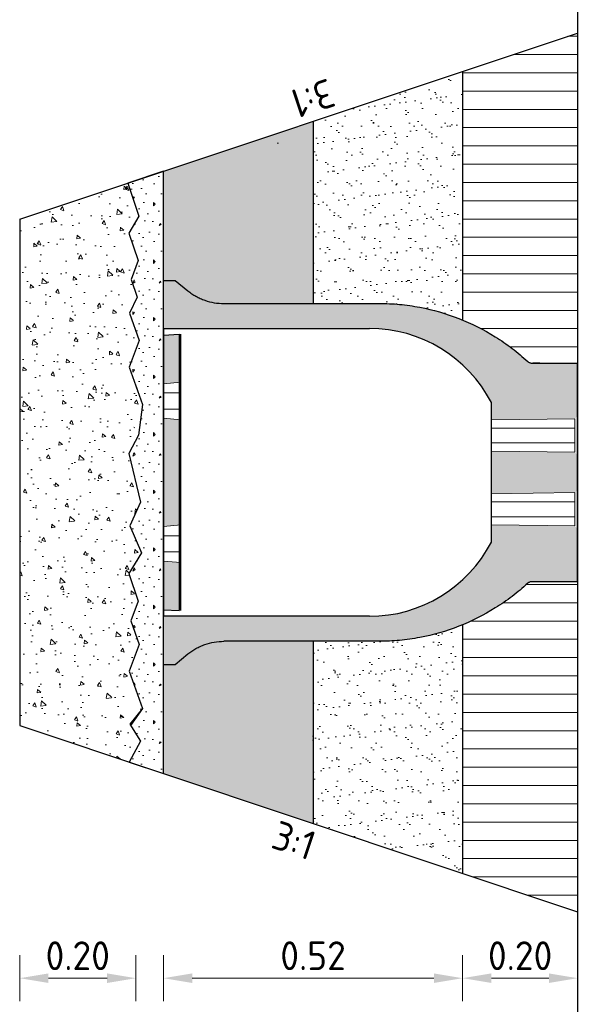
# Model space of a CAD drawing. Header units: metres. Extents: x 232680 to 233262, y 554200 to 554550.
# Tile 75 of 254: x 232753.937 to 232754.934, y 554424.073 to 554425.783. Entities that reach past the tile are written whole.
import ezdxf

# ---------------------------------------------------------------- set-up
doc = ezdxf.new("R2010")
doc.units = ezdxf.units.M
doc.linetypes.add('NLCS-HIDDEN', pattern=[4, 2, -2])
doc.layers.get('Defpoints').update_dxf_attribs({"color": 241})
for name, color, linetype, lineweight in [('ACO constructie 035', 7, 'Continuous', 35), ('ACO verborgen', 251, 'NLCS-HIDDEN', 13), ('N-WE-FC-KESP-A-250', 254, 'Continuous', 18), ('N-WE-GW-AANLEG_PROFIEL-G', 7, 'Continuous', 30), ('N-WE-VH-KANTOPSLUITING_BETONRUG-M', 7, 'Continuous', 18), ('N-WE-VH-VERHARDING_FUNDERING-A', 252, 'Continuous', 18), ('N-WE-VH-VERHARDING_FUNDERING_ZAND-AD', 252, 'Continuous', 18), ('N-XX-VH-VERHARDING_BETON-A-10', 252, 'Continuous', 18), ('X-XX-AL-T18-z', 7, 'Continuous', 18)]:
    doc.layers.add(name, color=color, linetype=linetype, lineweight=lineweight)
doc.styles.add('NLCS-ISO', font='NLCS-ISO.ttf')
doc.styles.add('NLCS-ISO-ANNOTATIEF-T25', font='NLCS-ISO.ttf', dxfattribs={"height": 2.5})
doc.dimstyles.new('NLCS-ANNOTATIEF-T25-PIJL-X_L2_H1', dxfattribs={"dimtxt": 2.5, "dimasz": 2.5, "dimexe": 2, "dimexo": 2, "dimgap": 0.7, "dimtad": 1, "dimzin": 0, "dimdsep": 46, "dimtxsty": 'NLCS-ISO-ANNOTATIEF-T25', "dimcen": 0, "dimdle": 2, "dimclrd": 256, "dimclre": 256, "dimclrt": 256, "dimadec": 1, "dimazin": 0, "dimtfac": 1, "dimtofl": 0, "dimtmove": 1, "dimatfit": 0, "dimfxl": 2, "dimfxlon": 1, "dimtfillclr": 254, "dimtolj": 1, "dimtzin": 0, "dimlwd": 13, "dimlwe": 18, "dimarcsym": 0})
pattern_1 = [(37.5, (1.970927, -4.310576), (-0.0012598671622, 0.0385364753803), [0, -0.0304, 0, -0.034, 0, -0.0325]), (7.5, (1.970927, -4.310576), (0.0353955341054, 0.0564429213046), [0, -0.0164, 0, -0.0274, 0, -0.0105]), (327.5, (1.946327, -4.310576), (0.062282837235, 0.0001131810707), [0, -0.01, 0, -0.036, 0, -0.047]), (317.5, (1.946327, -4.310576), (0.0601225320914, 0.0175535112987), [0, -0.005, 0, -0.0236, 0, -0.027])]
pattern_2 = [(0, (1.718983, -4.937516), (0, 0.03175), [])]

# ---------------------------------------------------------------- blocks, each defined once
blk = doc.blocks.new('*D131')
at = {"layer": 'Defpoints', "color": 0, "transparency": 16777216}
for p in [(232754.0617, 554425.4368), (232754.0617, 554424.5568), (232755.0073, 554424.5568)]:
    blk.add_point(p, dxfattribs=at)
at = {"layer": 'N-WE-VH-KANTOPSLUITING_BETONRUG-M', "linetype": 'Continuous', "lineweight": 18, "transparency": 16777216}
for p, q in [((232754.9673, 554425.4368), (232755.0473, 554425.4368)), ((232754.9673, 554424.5568), (232755.0473, 554424.5568))]:
    blk.add_line(p, q, dxfattribs=at)
at = {"layer": 'N-WE-VH-KANTOPSLUITING_BETONRUG-M', "linetype": 'Continuous', "lineweight": 13, "transparency": 16777216}
blk.add_line((232755.0073, 554425.3868), (232755.0073, 554424.6068), dxfattribs=at)
at = {"layer": 'N-WE-VH-KANTOPSLUITING_BETONRUG-M', "transparency": 16777216}
for points in [[(232754.999, 554425.3868), (232755.0156, 554425.3868), (232755.0073, 554425.4368)], [(232754.999, 554424.6068), (232755.0156, 554424.6068), (232755.0073, 554424.5568)]]:
    blk.add_solid(points, dxfattribs=at)
at = {"layer": 'N-WE-VH-KANTOPSLUITING_BETONRUG-M', "transparency": 16777216, "insert": (232755.0463, 554424.9968), "char_height": 0.05, "attachment_point": 5, "rotation": 270, "style": 'NLCS-ISO-ANNOTATIEF-T25'}
blk.add_mtext('\\A1;0.88', dxfattribs=at)
blk = doc.blocks.new('*D132')
at = {"layer": 'Defpoints', "color": 0, "transparency": 16777216}
for p in [(232754.9067, 554425.7601), (232754.9067, 554424.2335), (232755.1141, 554424.2335)]:
    blk.add_point(p, dxfattribs=at)
at = {"layer": 'N-WE-VH-KANTOPSLUITING_BETONRUG-M', "linetype": 'Continuous', "lineweight": 18, "transparency": 16777216}
for p, q in [((232755.0741, 554425.7601), (232755.1541, 554425.7601)), ((232755.0741, 554424.2335), (232755.1541, 554424.2335))]:
    blk.add_line(p, q, dxfattribs=at)
at = {"layer": 'N-WE-VH-KANTOPSLUITING_BETONRUG-M', "linetype": 'Continuous', "lineweight": 13, "transparency": 16777216}
blk.add_line((232755.1141, 554425.7101), (232755.1141, 554424.2835), dxfattribs=at)
at = {"layer": 'N-WE-VH-KANTOPSLUITING_BETONRUG-M', "transparency": 16777216}
for points in [[(232755.1057, 554425.7101), (232755.1224, 554425.7101), (232755.1141, 554425.7601)], [(232755.1057, 554424.2835), (232755.1224, 554424.2835), (232755.1141, 554424.2335)]]:
    blk.add_solid(points, dxfattribs=at)
at = {"layer": 'N-WE-VH-KANTOPSLUITING_BETONRUG-M', "transparency": 16777216, "insert": (232755.1531, 554424.9968), "char_height": 0.05, "attachment_point": 5, "rotation": 270, "style": 'NLCS-ISO-ANNOTATIEF-T25'}
blk.add_mtext('\\A1;1.53', dxfattribs=at)
blk = doc.blocks.new('*D133')
at = {"layer": 'Defpoints', "color": 0, "transparency": 16777216}
for p in [(232754.7067, 554424.3835), (232754.9067, 554424.3168), (232754.7067, 554424.118)]:
    blk.add_point(p, dxfattribs=at)
at = {"layer": 'N-WE-VH-KANTOPSLUITING_BETONRUG-M', "linetype": 'Continuous', "lineweight": 18, "transparency": 16777216}
for p, q in [((232754.7067, 554424.158), (232754.7067, 554424.078)), ((232754.9067, 554424.158), (232754.9067, 554424.078))]:
    blk.add_line(p, q, dxfattribs=at)
at = {"layer": 'N-WE-VH-KANTOPSLUITING_BETONRUG-M', "linetype": 'Continuous', "lineweight": 13, "transparency": 16777216}
blk.add_line((232754.8567, 554424.118), (232754.7567, 554424.118), dxfattribs=at)
at = {"layer": 'N-WE-VH-KANTOPSLUITING_BETONRUG-M', "transparency": 16777216}
for points in [[(232754.7567, 554424.1263), (232754.7567, 554424.1097), (232754.7067, 554424.118)], [(232754.8567, 554424.1263), (232754.8567, 554424.1097), (232754.9067, 554424.118)]]:
    blk.add_solid(points, dxfattribs=at)
at = {"layer": 'N-WE-VH-KANTOPSLUITING_BETONRUG-M', "transparency": 16777216, "insert": (232754.8067, 554424.157), "char_height": 0.05, "attachment_point": 5, "style": 'NLCS-ISO-ANNOTATIEF-T25'}
blk.add_mtext('\\A1;0.20', dxfattribs=at)
blk = doc.blocks.new('*D134')
at = {"layer": 'Defpoints', "color": 0, "transparency": 16777216}
for p in [(232754.1867, 554424.5568), (232754.7067, 554424.3835), (232754.1867, 554424.118)]:
    blk.add_point(p, dxfattribs=at)
at = {"layer": 'N-WE-VH-KANTOPSLUITING_BETONRUG-M', "linetype": 'Continuous', "lineweight": 18, "transparency": 16777216}
for p, q in [((232754.1867, 554424.158), (232754.1867, 554424.078)), ((232754.7067, 554424.158), (232754.7067, 554424.078))]:
    blk.add_line(p, q, dxfattribs=at)
at = {"layer": 'N-WE-VH-KANTOPSLUITING_BETONRUG-M', "linetype": 'Continuous', "lineweight": 13, "transparency": 16777216}
blk.add_line((232754.6567, 554424.118), (232754.2367, 554424.118), dxfattribs=at)
at = {"layer": 'N-WE-VH-KANTOPSLUITING_BETONRUG-M', "transparency": 16777216}
for points in [[(232754.2367, 554424.1263), (232754.2367, 554424.1097), (232754.1867, 554424.118)], [(232754.6567, 554424.1263), (232754.6567, 554424.1097), (232754.7067, 554424.118)]]:
    blk.add_solid(points, dxfattribs=at)
at = {"layer": 'N-WE-VH-KANTOPSLUITING_BETONRUG-M', "transparency": 16777216, "insert": (232754.4467, 554424.157), "char_height": 0.05, "attachment_point": 5, "style": 'NLCS-ISO-ANNOTATIEF-T25'}
blk.add_mtext('\\A1;0.52', dxfattribs=at)
blk = doc.blocks.new('*D135')
at = {"layer": 'Defpoints', "color": 0, "transparency": 16777216}
for p in [(232754.1386, 554424.6188), (232753.9367, 554424.5568), (232753.9367, 554424.118)]:
    blk.add_point(p, dxfattribs=at)
at = {"layer": 'N-WE-VH-KANTOPSLUITING_BETONRUG-M', "linetype": 'Continuous', "lineweight": 18, "transparency": 16777216}
for p, q in [((232753.9367, 554424.158), (232753.9367, 554424.078)), ((232754.1386, 554424.158), (232754.1386, 554424.078))]:
    blk.add_line(p, q, dxfattribs=at)
at = {"layer": 'N-WE-VH-KANTOPSLUITING_BETONRUG-M', "linetype": 'Continuous', "lineweight": 13, "transparency": 16777216}
blk.add_line((232754.0886, 554424.118), (232753.9867, 554424.118), dxfattribs=at)
at = {"layer": 'N-WE-VH-KANTOPSLUITING_BETONRUG-M', "transparency": 16777216}
for points in [[(232753.9867, 554424.1263), (232753.9867, 554424.1097), (232753.9367, 554424.118)], [(232754.0886, 554424.1263), (232754.0886, 554424.1097), (232754.1386, 554424.118)]]:
    blk.add_solid(points, dxfattribs=at)
at = {"layer": 'N-WE-VH-KANTOPSLUITING_BETONRUG-M', "transparency": 16777216, "insert": (232754.0376, 554424.157), "char_height": 0.05, "attachment_point": 5, "style": 'NLCS-ISO-ANNOTATIEF-T25'}
blk.add_mtext('\\A1;0.20', dxfattribs=at)
blk = doc.blocks.new('*D136')
at = {"layer": 'Defpoints', "color": 0, "transparency": 16777216}
for p in [(232753.9367, 554424.5568), (232753.9367, 554423.9881), (232754.9067, 554423.9968)]:
    blk.add_point(p, dxfattribs=at)
at = {"layer": 'N-WE-VH-KANTOPSLUITING_BETONRUG-M', "linetype": 'Continuous', "lineweight": 18, "transparency": 16777216}
for p, q in [((232753.9367, 554424.0281), (232753.9367, 554423.9481)), ((232754.9067, 554423.9881), (232754.9067, 554423.9481))]:
    blk.add_line(p, q, dxfattribs=at)
at = {"layer": 'N-WE-VH-KANTOPSLUITING_BETONRUG-M', "linetype": 'Continuous', "lineweight": 13, "transparency": 16777216}
blk.add_line((232754.8567, 554423.9881), (232753.9867, 554423.9881), dxfattribs=at)
at = {"layer": 'N-WE-VH-KANTOPSLUITING_BETONRUG-M', "transparency": 16777216}
for points in [[(232753.9867, 554423.9965), (232753.9867, 554423.9798), (232753.9367, 554423.9881)], [(232754.8567, 554423.9965), (232754.8567, 554423.9798), (232754.9067, 554423.9881)]]:
    blk.add_solid(points, dxfattribs=at)
at = {"layer": 'N-WE-VH-KANTOPSLUITING_BETONRUG-M', "transparency": 16777216, "insert": (232754.4217, 554424.0271), "char_height": 0.05, "attachment_point": 5, "style": 'NLCS-ISO-ANNOTATIEF-T25'}
blk.add_mtext('\\A1;0.97', dxfattribs=at)

msp = doc.modelspace()

# ---------------------------------------------------------------- hatches: boundary and pattern name
h = msp.add_hatch(color=252)
h.dxf.hatch_style = 1
edge = h.paths.add_edge_path()
edge.add_line((232754.9017, 554425.0899), (232754.9067, 554425.0949))
edge.add_line((232754.9067, 554425.0949), (232754.9067, 554425.1868))
edge.add_spline(control_points=[(232754.9067, 554425.1868), (232754.9, 554425.1868), (232754.8867, 554425.1868), (232754.8667, 554425.1868), (232754.8494, 554425.1868), (232754.8387, 554425.1868), (232754.8347, 554425.1868)], knot_values=[0.903497, 0.903497, 0.903497, 0.903497, 0.930317, 0.957138, 0.983958, 1, 1, 1, 1], degree=3, periodic=0)
edge.add_line((232754.8347, 554425.1868), (232754.8286, 554425.1868))
edge.add_spline(control_points=[(232754.8347, 554425.1868), (232754.8327, 554425.1868), (232754.8306, 554425.1868), (232754.8286, 554425.1868)], knot_values=[0.895324, 0.895324, 0.895324, 0.895324, 0.903497, 0.903497, 0.903497, 0.903497], degree=3, periodic=0)
edge.add_spline(control_points=[(232754.8286, 554425.1868), (232754.828, 554425.1868), (232754.8273, 554425.1868), (232754.8261, 554425.1868), (232754.8248, 554425.1869), (232754.823, 554425.1874), (232754.8213, 554425.1883), (232754.8203, 554425.189), (232754.8112, 554425.1974), (232754.7931, 554425.2127), (232754.7541, 554425.2396), (232754.701, 554425.2662), (232754.644, 554425.2826), (232754.5971, 554425.2892), (232754.5735, 554425.2903), (232754.5304, 554425.2903), (232754.4679, 554425.2903), (232754.3779, 554425.2903), (232754.3192, 554425.2903), (232754.2917, 554425.2903)], knot_values=[0.140825, 0.140825, 0.140825, 0.140825, 0.14343, 0.14343, 0.145905, 0.148379, 0.150854, 0.153328, 0.153328, 0.200821, 0.248313, 0.343297, 0.438282, 0.485774, 0.533266, 0.533266, 0.658987, 0.784707, 0.895324, 0.895324, 0.895324, 0.895324], degree=3, periodic=0)
edge.add_spline(control_points=[(232754.2917, 554425.2903), (232754.286, 554425.2903), (232754.2804, 554425.2907), (232754.2694, 554425.2926), (232754.264, 554425.294), (232754.2573, 554425.2963), (232754.2559, 554425.2968), (232754.2533, 554425.2979), (232754.252, 554425.2984), (232754.2481, 554425.3002), (232754.2456, 554425.3014), (232754.2407, 554425.3042), (232754.2382, 554425.3057), (232754.2336, 554425.3088), (232754.2313, 554425.3105), (232754.2291, 554425.3123)], knot_values=[0, 0, 0, 0, 0.25, 0.25, 0.5, 0.5, 0.5625, 0.5625, 0.625, 0.625, 0.75, 0.75, 0.875, 0.875, 1, 1, 1, 1], degree=3, periodic=0)
edge.add_line((232754.2291, 554425.3123), (232754.2067, 554425.3303))
edge.add_line((232754.2067, 554425.3303), (232754.1867, 554425.3303))
edge.add_line((232754.1867, 554425.3303), (232754.1867, 554425.2501))
edge.add_line((232754.1867, 554425.2501), (232754.1867, 554425.2468))
edge.add_line((232754.1867, 554425.2468), (232754.5447, 554425.2468))
edge.add_arc((232754.5447, 554425.0078), 0.239, 27.4977, 90, ccw=False)
edge.add_line((232754.7567, 554425.1181), (232754.7567, 554425.0879))
edge.add_line((232754.7567, 554425.0879), (232754.9017, 554425.0899))
h = msp.add_hatch(color=252)
h.dxf.hatch_style = 1
h.paths.add_polyline_path([(232754.1867, 554425.1508), (232754.2137, 554425.1532), (232754.2137, 554425.2368), (232754.1867, 554425.2354)])
h = msp.add_hatch(color=252)
h.dxf.hatch_style = 1
h.paths.add_polyline_path([(232754.2167, 554425.1534), (232754.2167, 554425.2368), (232754.2137, 554425.2368), (232754.2137, 554425.1532)])
h = msp.add_hatch(color=252)
h.dxf.hatch_style = 1
h.paths.add_polyline_path([(232754.1867, 554424.9028), (232754.2137, 554424.9052), (232754.2137, 554425.0884), (232754.1867, 554425.0908)])
h = msp.add_hatch(color=252)
h.dxf.hatch_style = 1
h.paths.add_polyline_path([(232754.2167, 554424.9054), (232754.2167, 554425.0882), (232754.2137, 554425.0884), (232754.2137, 554424.9052)])
h = msp.add_hatch(color=252)
h.dxf.hatch_style = 1
h.paths.add_polyline_path([(232754.9017, 554424.9617), (232754.9067, 554424.9667), (232754.9067, 554425.0269), (232754.9017, 554425.0319), (232754.7567, 554425.0339), (232754.7567, 554424.9597)])
h = msp.add_hatch(color=252)
h.dxf.hatch_style = 1
edge = h.paths.add_edge_path()
edge.add_spline(control_points=[(232754.8276, 554424.8068), (232754.834, 554424.8068), (232754.847, 554424.8068), (232754.8667, 554424.8068), (232754.8867, 554424.8068), (232754.9, 554424.8068), (232754.9067, 554424.8068)], knot_values=[0, 0, 0, 0, 0.025519, 0.052339, 0.07916, 0.10598, 0.10598, 0.10598, 0.10598], degree=3, periodic=0)
edge.add_line((232754.9067, 554424.8068), (232754.9067, 554424.8987))
edge.add_line((232754.9067, 554424.8987), (232754.9017, 554424.9037))
edge.add_line((232754.9017, 554424.9037), (232754.7567, 554424.9057))
edge.add_line((232754.7567, 554424.9057), (232754.7567, 554424.8754))
edge.add_arc((232754.5447, 554424.9858), 0.239, 270, 332.5023, ccw=False)
edge.add_line((232754.5447, 554424.7468), (232754.1867, 554424.7468))
edge.add_line((232754.1867, 554424.7468), (232754.1867, 554424.7434))
edge.add_line((232754.1867, 554424.7434), (232754.1867, 554424.6633))
edge.add_line((232754.1867, 554424.6633), (232754.2067, 554424.6633))
edge.add_line((232754.2067, 554424.6633), (232754.2291, 554424.6813))
edge.add_spline(control_points=[(232754.2291, 554424.6813), (232754.2313, 554424.6831), (232754.2336, 554424.6847), (232754.2382, 554424.6879), (232754.2407, 554424.6894), (232754.2456, 554424.6921), (232754.2481, 554424.6934), (232754.252, 554424.6951), (232754.2533, 554424.6957), (232754.2559, 554424.6967), (232754.2573, 554424.6972), (232754.264, 554424.6996), (232754.2694, 554424.701), (232754.2804, 554424.7028), (232754.286, 554424.7033), (232754.2917, 554424.7033)], knot_values=[0, 0, 0, 0, 0.125, 0.125, 0.25, 0.25, 0.375, 0.375, 0.4375, 0.4375, 0.5, 0.5, 0.75, 0.75, 1, 1, 1, 1], degree=3, periodic=0)
edge.add_spline(control_points=[(232754.2917, 554424.7033), (232754.3192, 554424.7033), (232754.3779, 554424.7033), (232754.4679, 554424.7033), (232754.5304, 554424.7033), (232754.5735, 554424.7033), (232754.5971, 554424.7044), (232754.644, 554424.711), (232754.701, 554424.7273), (232754.7541, 554424.754), (232754.7931, 554424.7809), (232754.8112, 554424.7961), (232754.8203, 554424.8046), (232754.8213, 554424.8053), (232754.823, 554424.8062), (232754.8248, 554424.8067), (232754.8261, 554424.8068), (232754.827, 554424.8068), (232754.8273, 554424.8068), (232754.8276, 554424.8068)], knot_values=[0.10598, 0.10598, 0.10598, 0.10598, 0.216597, 0.342317, 0.468038, 0.468038, 0.51553, 0.563022, 0.658007, 0.752991, 0.800483, 0.847976, 0.847976, 0.85045, 0.852925, 0.855399, 0.857874, 0.857874, 0.859175, 0.859175, 0.859175, 0.859175], degree=3, periodic=0)
edge.add_line((232754.8276, 554424.8068), (232754.8286, 554424.8068))
h = msp.add_hatch(color=252)
h.dxf.hatch_style = 1
h.paths.add_polyline_path([(232754.1867, 554424.7582), (232754.2137, 554424.7568), (232754.2137, 554424.8404), (232754.1867, 554424.8428)])
h = msp.add_hatch(color=252)
h.dxf.hatch_style = 1
h.paths.add_polyline_path([(232754.2167, 554424.7568), (232754.2167, 554424.8402), (232754.2137, 554424.8404), (232754.2137, 554424.7568)])
at = {"layer": 'N-WE-FC-KESP-A-250'}
h = msp.add_hatch(dxfattribs=at)
h.set_pattern_fill('ACO-BETON_DETAIL-SO', color=252, angle=-90, pattern_type=2)
h.set_pattern_definition([(270, (232754.38526, 554429.76843), (0.6, -0.3), [0, -0.6])])
edge = h.paths.add_edge_path()
edge.add_spline(control_points=[(232754.2917, 554425.2903), (232754.3192, 554425.2903), (232754.3708, 554425.2903), (232754.4225, 554425.2903), (232754.4467, 554425.2903)], knot_values=[0.140825, 0.140825, 0.140825, 0.140825, 0.251441, 0.348711, 0.348711, 0.348711, 0.348711], degree=3, periodic=0)
edge.add_line((232754.4467, 554425.2903), (232754.4467, 554425.6068))
edge.add_line((232754.4467, 554425.6068), (232754.1867, 554425.5201))
edge.add_line((232754.1867, 554425.5201), (232754.1867, 554425.3303))
edge.add_line((232754.1867, 554425.3303), (232754.2067, 554425.3303))
edge.add_line((232754.2067, 554425.3303), (232754.2291, 554425.3123))
edge.add_spline(control_points=[(232754.2291, 554425.3123), (232754.2313, 554425.3105), (232754.2336, 554425.3088), (232754.2382, 554425.3057), (232754.2407, 554425.3042), (232754.2456, 554425.3014), (232754.2481, 554425.3002), (232754.252, 554425.2984), (232754.2533, 554425.2979), (232754.2559, 554425.2968), (232754.2573, 554425.2963), (232754.264, 554425.294), (232754.2694, 554425.2926), (232754.2804, 554425.2907), (232754.286, 554425.2903), (232754.2917, 554425.2903)], knot_values=[0, 0, 0, 0, 0.125, 0.125, 0.25, 0.25, 0.375, 0.375, 0.4375, 0.4375, 0.5, 0.5, 0.75, 0.75, 1, 1, 1, 1], degree=3, periodic=0)
edge = h.paths.add_edge_path()
edge.add_spline(control_points=[(232754.2917, 554424.7033), (232754.286, 554424.7033), (232754.2804, 554424.7028), (232754.2694, 554424.701), (232754.264, 554424.6996), (232754.2573, 554424.6972), (232754.2559, 554424.6967), (232754.2533, 554424.6957), (232754.252, 554424.6951), (232754.2481, 554424.6934), (232754.2456, 554424.6921), (232754.2407, 554424.6894), (232754.2382, 554424.6879), (232754.2336, 554424.6847), (232754.2313, 554424.6831), (232754.2291, 554424.6813)], knot_values=[0, 0, 0, 0, 0.25, 0.25, 0.5, 0.5, 0.5625, 0.5625, 0.625, 0.625, 0.75, 0.75, 0.875, 0.875, 1, 1, 1, 1], degree=3, periodic=0)
edge.add_line((232754.2291, 554424.6813), (232754.2067, 554424.6633))
edge.add_line((232754.2067, 554424.6633), (232754.1867, 554424.6633))
edge.add_line((232754.1867, 554424.6633), (232754.1867, 554424.4735))
edge.add_line((232754.1867, 554424.4735), (232754.4467, 554424.3868))
edge.add_line((232754.4467, 554424.3868), (232754.4467, 554424.7033))
edge.add_spline(control_points=[(232754.4467, 554424.7033), (232754.4225, 554424.7033), (232754.3708, 554424.7033), (232754.3192, 554424.7033), (232754.2917, 554424.7033)], knot_values=[0.651289, 0.651289, 0.651289, 0.651289, 0.748559, 0.859175, 0.859175, 0.859175, 0.859175], degree=3, periodic=0)
at = {"layer": 'N-WE-VH-VERHARDING_FUNDERING-A'}
h = msp.add_hatch(dxfattribs=at)
h.set_pattern_fill('AVH-FUNDERING_ZANDCEMENTSTAB', color=256, scale=0.01, angle=-90, pattern_type=2)
h.set_pattern_definition([(270, (-320603.107331, 789062.452696), (0.00625, -0.03125), [0, -0.00625])])
edge = h.paths.add_edge_path()
edge.add_spline(control_points=[(232754.2917, 554425.2903), (232754.3192, 554425.2903), (232754.3708, 554425.2903), (232754.4225, 554425.2903), (232754.4467, 554425.2903)], knot_values=[0.140825, 0.140825, 0.140825, 0.140825, 0.251441, 0.348711, 0.348711, 0.348711, 0.348711], degree=3, periodic=0)
edge.add_line((232754.4467, 554425.2903), (232754.4467, 554425.6068))
edge.add_line((232754.4467, 554425.6068), (232754.1867, 554425.5201))
edge.add_line((232754.1867, 554425.5201), (232754.1867, 554425.3303))
edge.add_line((232754.1867, 554425.3303), (232754.2067, 554425.3303))
edge.add_line((232754.2067, 554425.3303), (232754.2291, 554425.3123))
edge.add_spline(control_points=[(232754.2291, 554425.3123), (232754.2313, 554425.3105), (232754.2336, 554425.3088), (232754.2382, 554425.3057), (232754.2407, 554425.3042), (232754.2456, 554425.3014), (232754.2481, 554425.3002), (232754.252, 554425.2984), (232754.2533, 554425.2979), (232754.2559, 554425.2968), (232754.2573, 554425.2963), (232754.264, 554425.294), (232754.2694, 554425.2926), (232754.2804, 554425.2907), (232754.286, 554425.2903), (232754.2917, 554425.2903)], knot_values=[0, 0, 0, 0, 0.125, 0.125, 0.25, 0.25, 0.375, 0.375, 0.4375, 0.4375, 0.5, 0.5, 0.75, 0.75, 1, 1, 1, 1], degree=3, periodic=0)
edge = h.paths.add_edge_path()
edge.add_spline(control_points=[(232754.2917, 554424.7033), (232754.286, 554424.7033), (232754.2804, 554424.7028), (232754.2694, 554424.701), (232754.264, 554424.6996), (232754.2573, 554424.6972), (232754.2559, 554424.6967), (232754.2533, 554424.6957), (232754.252, 554424.6951), (232754.2481, 554424.6934), (232754.2456, 554424.6921), (232754.2407, 554424.6894), (232754.2382, 554424.6879), (232754.2336, 554424.6847), (232754.2313, 554424.6831), (232754.2291, 554424.6813)], knot_values=[0, 0, 0, 0, 0.25, 0.25, 0.5, 0.5, 0.5625, 0.5625, 0.625, 0.625, 0.75, 0.75, 0.875, 0.875, 1, 1, 1, 1], degree=3, periodic=0)
edge.add_line((232754.2291, 554424.6813), (232754.2067, 554424.6633))
edge.add_line((232754.2067, 554424.6633), (232754.1867, 554424.6633))
edge.add_line((232754.1867, 554424.6633), (232754.1867, 554424.4735))
edge.add_line((232754.1867, 554424.4735), (232754.4467, 554424.3868))
edge.add_line((232754.4467, 554424.3868), (232754.4467, 554424.7033))
edge.add_spline(control_points=[(232754.4467, 554424.7033), (232754.4225, 554424.7033), (232754.3708, 554424.7033), (232754.3192, 554424.7033), (232754.2917, 554424.7033)], knot_values=[0.651289, 0.651289, 0.651289, 0.651289, 0.748559, 0.859175, 0.859175, 0.859175, 0.859175], degree=3, periodic=0)
h = msp.add_hatch(dxfattribs=at)
h.set_pattern_fill('AVH-FUNDERING_GRANULAAT_MENG_01', color=256, scale=0.01, angle=-90, pattern_type=2)
h.set_pattern_definition([(320, (232386.490365, 554546.804187), (-0.0062752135, -0.071726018), [0.0075, -0.0825]), (265, (232386.490365, 554546.80419), (0.075219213, 0.013875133), [0.006, -0.066]), (10.4514, (232386.48984, 554546.79821), (0.068943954, -0.057850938), [0.006374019, -0.070114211]), (316.1842, (232386.510365, 554546.80419), (-0.016551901, -0.106724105), [0.01125, -0.12375]), (6.6356, (232386.50899, 554546.79529), (0.097411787, -0.09346627), [0.00956103, -0.1051713]), (261.1842, (232386.51036, 554546.80419), (0.09741186, -0.093466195), [0.009, -0.099]), (291, (232386.505365, 554546.794187), (-0.040261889, -0.059690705), [0.0075, -0.0825]), (236, (232386.505365, 554546.79419), (0.072515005, -0.024331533), [0.006, -0.066]), (341.4514, (232386.50201, 554546.78921), (0.03225305, -0.084022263), [0.006374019, -0.070114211]), (307.5, (232386.490365, 554546.804187), (0.0332893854, -0.0012159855), [0, -0.0652, 0, -0.067, 0, -0.06625]), (277.5, (232386.490365, 554546.804187), (0.0394411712, -0.0263069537), [0, -0.0382, 0, -0.0637, 0, -0.02525]), (237.5, (232386.490365, 554546.826487), (-0.0022554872, -0.0533822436), [0, -0.025, 0, -0.078, 0, -0.1035]), (227.5, (232386.490365, 554546.836487), (0.010010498, -0.058318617), [0, -0.0325, 0, -0.0518, 0, -0.0735])])
h.paths.add_polyline_path([(232754.1441, 554425.4418), (232754.1249, 554425.4995), (232753.9367, 554425.4368), (232753.9367, 554424.5568), (232754.127, 554424.4933), (232754.1466, 554424.5299), (232754.128, 554424.5593), (232754.1502, 554424.5864), (232754.1269, 554424.6512), (232754.1446, 554424.6976), (232754.1299, 554424.7387), (232754.1424, 554424.7733), (232754.1264, 554424.8211), (232754.1485, 554424.857), (232754.128, 554424.9041), (232754.1468, 554424.945), (232754.1264, 554425.0296), (232754.143, 554425.0617), (232754.128, 554425.0877), (232754.1502, 554425.1148), (232754.1269, 554425.1796), (232754.1446, 554425.226), (232754.1275, 554425.2736), (232754.141, 554425.3015), (232754.1306, 554425.332), (232754.1424, 554425.3647), (232754.1264, 554425.4124)])
at = {"layer": 'N-WE-VH-VERHARDING_FUNDERING_ZAND-AD'}
h = msp.add_hatch(dxfattribs=at)
h.set_pattern_fill('LINE', color=256, scale=0.01)
h.set_pattern_definition(pattern_2)
h.paths.add_polyline_path([(232754.7067, 554425.2616), (232754.7098, 554425.2603), (232754.7166, 554425.2573), (232754.7234, 554425.2543), (232754.7301, 554425.251), (232754.7367, 554425.2477), (232754.7432, 554425.2442), (232754.7497, 554425.2406), (232754.7561, 554425.2369), (232754.7625, 554425.2331), (232754.7687, 554425.2291), (232754.7749, 554425.225), (232754.781, 554425.2208), (232754.787, 554425.2165), (232754.793, 554425.212), (232754.7988, 554425.2075), (232754.8046, 554425.2028), (232754.8103, 554425.198), (232754.8158, 554425.1931), (232754.8214, 554425.1883), (232754.8286, 554425.1868), (232754.9067, 554425.1868), (232754.9067, 554425.7601), (232754.7067, 554425.6935), (232754.7067, 554425.2616)])
h = msp.add_hatch(dxfattribs=at)
h.set_pattern_fill('AVH-FUNDERING_ZAND', color=256, pattern_type=2)
h.set_pattern_definition(pattern_1)
h.paths.add_polyline_path([(232754.4467, 554425.6068), (232754.4467, 554425.2903), (232754.4486, 554425.2903), (232754.4502, 554425.2903), (232754.4519, 554425.2903), (232754.4535, 554425.2903), (232754.4551, 554425.2903), (232754.4568, 554425.2903), (232754.4584, 554425.2903), (232754.4601, 554425.2903), (232754.4617, 554425.2903), (232754.4633, 554425.2903), (232754.465, 554425.2903), (232754.4666, 554425.2903), (232754.4682, 554425.2903), (232754.4699, 554425.2903), (232754.4715, 554425.2903), (232754.4731, 554425.2903), (232754.4748, 554425.2903), (232754.4764, 554425.2903), (232754.478, 554425.2903), (232754.4797, 554425.2903), (232754.4813, 554425.2903), (232754.4829, 554425.2903), (232754.4846, 554425.2903), (232754.4862, 554425.2903), (232754.4878, 554425.2903), (232754.4895, 554425.2903), (232754.4911, 554425.2903), (232754.4928, 554425.2903), (232754.4944, 554425.2903), (232754.496, 554425.2903), (232754.4977, 554425.2903), (232754.4993, 554425.2903), (232754.5009, 554425.2903), (232754.5026, 554425.2903), (232754.5042, 554425.2903), (232754.5058, 554425.2903), (232754.5075, 554425.2903), (232754.5091, 554425.2903), (232754.5107, 554425.2903), (232754.5124, 554425.2903), (232754.514, 554425.2903), (232754.5157, 554425.2903), (232754.5173, 554425.2903), (232754.5189, 554425.2903), (232754.5206, 554425.2903), (232754.5222, 554425.2903), (232754.5238, 554425.2903), (232754.5255, 554425.2903), (232754.5271, 554425.2903), (232754.5287, 554425.2903), (232754.5304, 554425.2903), (232754.532, 554425.2903), (232754.5336, 554425.2903), (232754.5353, 554425.2903), (232754.5369, 554425.2903), (232754.5386, 554425.2903), (232754.5402, 554425.2903), (232754.5418, 554425.2903), (232754.5435, 554425.2903), (232754.5451, 554425.2903), (232754.5467, 554425.2903), (232754.5484, 554425.2903), (232754.55, 554425.2903), (232754.5516, 554425.2903), (232754.5533, 554425.2903), (232754.5549, 554425.2903), (232754.5565, 554425.2903), (232754.5582, 554425.2903), (232754.5598, 554425.2903), (232754.5615, 554425.2903), (232754.5631, 554425.2903), (232754.5647, 554425.2902), (232754.5664, 554425.2902), (232754.568, 554425.2902), (232754.5696, 554425.2902), (232754.5713, 554425.2901), (232754.5729, 554425.2901), (232754.5745, 554425.29), (232754.5762, 554425.29), (232754.5778, 554425.2899), (232754.5794, 554425.2898), (232754.5811, 554425.2898), (232754.5827, 554425.2897), (232754.5843, 554425.2896), (232754.586, 554425.2895), (232754.5876, 554425.2894), (232754.5892, 554425.2893), (232754.5909, 554425.2891), (232754.5925, 554425.289), (232754.5941, 554425.2889), (232754.5958, 554425.2887), (232754.5974, 554425.2886), (232754.599, 554425.2884), (232754.6007, 554425.2883), (232754.6023, 554425.2881), (232754.6039, 554425.2879), (232754.6055, 554425.2877), (232754.6072, 554425.2875), (232754.6088, 554425.2873), (232754.6104, 554425.2871), (232754.612, 554425.2869), (232754.6137, 554425.2867), (232754.6153, 554425.2865), (232754.6169, 554425.2862), (232754.6185, 554425.286), (232754.6201, 554425.2857), (232754.6217, 554425.2855), (232754.6234, 554425.2852), (232754.625, 554425.285), (232754.6266, 554425.2847), (232754.6282, 554425.2844), (232754.6298, 554425.2841), (232754.6314, 554425.2838), (232754.633, 554425.2835), (232754.6346, 554425.2832), (232754.6362, 554425.2829), (232754.6379, 554425.2826), (232754.6395, 554425.2822), (232754.6411, 554425.2819), (232754.6427, 554425.2816), (232754.6443, 554425.2812), (232754.6459, 554425.2808), (232754.6475, 554425.2805), (232754.649, 554425.2801), (232754.6506, 554425.2797), (232754.6522, 554425.2793), (232754.6538, 554425.279), (232754.6554, 554425.2786), (232754.657, 554425.2781), (232754.6586, 554425.2777), (232754.6602, 554425.2773), (232754.6617, 554425.2769), (232754.6633, 554425.2765), (232754.6649, 554425.276), (232754.6665, 554425.2756), (232754.668, 554425.2751), (232754.6696, 554425.2747), (232754.6712, 554425.2742), (232754.6728, 554425.2737), (232754.6743, 554425.2732), (232754.6759, 554425.2727), (232754.6774, 554425.2722), (232754.679, 554425.2717), (232754.6806, 554425.2712), (232754.6821, 554425.2707), (232754.6837, 554425.2702), (232754.6852, 554425.2697), (232754.6868, 554425.2691), (232754.6883, 554425.2686), (232754.6899, 554425.2681), (232754.6914, 554425.2675), (232754.6929, 554425.2669), (232754.6945, 554425.2664), (232754.696, 554425.2658), (232754.6975, 554425.2652), (232754.6991, 554425.2646), (232754.7006, 554425.264), (232754.7021, 554425.2634), (232754.7036, 554425.2628), (232754.7052, 554425.2622), (232754.7067, 554425.2616), (232754.7067, 554425.6935)])
h = msp.add_hatch(dxfattribs=at)
h.set_pattern_fill('LINE', color=256, scale=0.01)
h.set_pattern_definition(pattern_2)
h.paths.add_polyline_path([(232754.7067, 554424.732), (232754.7098, 554424.7333), (232754.7166, 554424.7362), (232754.7234, 554424.7393), (232754.7301, 554424.7425), (232754.7367, 554424.7459), (232754.7432, 554424.7493), (232754.7497, 554424.7529), (232754.7561, 554424.7567), (232754.7625, 554424.7605), (232754.7687, 554424.7645), (232754.7749, 554424.7686), (232754.781, 554424.7728), (232754.787, 554424.7771), (232754.793, 554424.7815), (232754.7988, 554424.7861), (232754.8046, 554424.7908), (232754.8103, 554424.7956), (232754.8158, 554424.8005), (232754.8214, 554424.8053), (232754.8286, 554424.8068), (232754.9067, 554424.8068), (232754.9067, 554424.2335), (232754.7067, 554424.3001), (232754.7067, 554424.732)])
h = msp.add_hatch(dxfattribs=at)
h.set_pattern_fill('AVH-FUNDERING_ZAND', color=256, pattern_type=2)
h.set_pattern_definition(pattern_1)
h.paths.add_polyline_path([(232754.4467, 554424.7033), (232754.4467, 554424.3868), (232754.7067, 554424.3001), (232754.7067, 554424.732), (232754.7052, 554424.7314), (232754.7036, 554424.7307), (232754.7021, 554424.7301), (232754.7006, 554424.7295), (232754.6991, 554424.7289), (232754.6975, 554424.7284), (232754.696, 554424.7278), (232754.6945, 554424.7272), (232754.6929, 554424.7266), (232754.6914, 554424.7261), (232754.6899, 554424.7255), (232754.6883, 554424.725), (232754.6868, 554424.7244), (232754.6852, 554424.7239), (232754.6837, 554424.7234), (232754.6821, 554424.7228), (232754.6806, 554424.7223), (232754.679, 554424.7218), (232754.6774, 554424.7213), (232754.6759, 554424.7208), (232754.6743, 554424.7203), (232754.6728, 554424.7199), (232754.6712, 554424.7194), (232754.6696, 554424.7189), (232754.668, 554424.7185), (232754.6665, 554424.718), (232754.6649, 554424.7176), (232754.6633, 554424.7171), (232754.6617, 554424.7167), (232754.6602, 554424.7163), (232754.6586, 554424.7158), (232754.657, 554424.7154), (232754.6554, 554424.715), (232754.6538, 554424.7146), (232754.6522, 554424.7142), (232754.6506, 554424.7138), (232754.649, 554424.7135), (232754.6475, 554424.7131), (232754.6459, 554424.7127), (232754.6443, 554424.7124), (232754.6427, 554424.712), (232754.6411, 554424.7117), (232754.6395, 554424.7113), (232754.6379, 554424.711), (232754.6362, 554424.7107), (232754.6346, 554424.7104), (232754.633, 554424.7101), (232754.6314, 554424.7098), (232754.6298, 554424.7095), (232754.6282, 554424.7092), (232754.6266, 554424.7089), (232754.625, 554424.7086), (232754.6234, 554424.7083), (232754.6217, 554424.7081), (232754.6201, 554424.7078), (232754.6185, 554424.7076), (232754.6169, 554424.7073), (232754.6153, 554424.7071), (232754.6137, 554424.7069), (232754.612, 554424.7067), (232754.6104, 554424.7064), (232754.6088, 554424.7062), (232754.6072, 554424.706), (232754.6055, 554424.7058), (232754.6039, 554424.7057), (232754.6023, 554424.7055), (232754.6007, 554424.7053), (232754.599, 554424.7052), (232754.5974, 554424.705), (232754.5958, 554424.7048), (232754.5941, 554424.7047), (232754.5925, 554424.7046), (232754.5909, 554424.7044), (232754.5892, 554424.7043), (232754.5876, 554424.7042), (232754.586, 554424.7041), (232754.5843, 554424.704), (232754.5827, 554424.7039), (232754.5811, 554424.7038), (232754.5794, 554424.7037), (232754.5778, 554424.7037), (232754.5762, 554424.7036), (232754.5745, 554424.7035), (232754.5729, 554424.7035), (232754.5713, 554424.7034), (232754.5696, 554424.7034), (232754.568, 554424.7034), (232754.5664, 554424.7033), (232754.5647, 554424.7033), (232754.5631, 554424.7033), (232754.5615, 554424.7033), (232754.5598, 554424.7033), (232754.5582, 554424.7033), (232754.5565, 554424.7033), (232754.5549, 554424.7033), (232754.5533, 554424.7033), (232754.5516, 554424.7033), (232754.55, 554424.7033), (232754.5484, 554424.7033), (232754.5467, 554424.7033), (232754.5451, 554424.7033), (232754.5435, 554424.7033), (232754.5418, 554424.7033), (232754.5402, 554424.7033), (232754.5386, 554424.7033), (232754.5369, 554424.7033), (232754.5353, 554424.7033), (232754.5336, 554424.7033), (232754.532, 554424.7033), (232754.5304, 554424.7033), (232754.5287, 554424.7033), (232754.5271, 554424.7033), (232754.5255, 554424.7033), (232754.5238, 554424.7033), (232754.5222, 554424.7033), (232754.5206, 554424.7033), (232754.5189, 554424.7033), (232754.5173, 554424.7033), (232754.5157, 554424.7033), (232754.514, 554424.7033), (232754.5124, 554424.7033), (232754.5107, 554424.7033), (232754.5091, 554424.7033), (232754.5075, 554424.7033), (232754.5058, 554424.7033), (232754.5042, 554424.7033), (232754.5026, 554424.7033), (232754.5009, 554424.7033), (232754.4993, 554424.7033), (232754.4977, 554424.7033), (232754.496, 554424.7033), (232754.4944, 554424.7033), (232754.4928, 554424.7033), (232754.4911, 554424.7033), (232754.4895, 554424.7033), (232754.4878, 554424.7033), (232754.4862, 554424.7033), (232754.4846, 554424.7033), (232754.4829, 554424.7033), (232754.4813, 554424.7033), (232754.4797, 554424.7033), (232754.478, 554424.7033), (232754.4764, 554424.7033), (232754.4748, 554424.7033), (232754.4731, 554424.7033), (232754.4715, 554424.7033), (232754.4699, 554424.7033), (232754.4682, 554424.7033), (232754.4666, 554424.7033), (232754.465, 554424.7033), (232754.4633, 554424.7033), (232754.4617, 554424.7033), (232754.4601, 554424.7033), (232754.4584, 554424.7033), (232754.4568, 554424.7033), (232754.4551, 554424.7033), (232754.4535, 554424.7033), (232754.4519, 554424.7033), (232754.4502, 554424.7033), (232754.4486, 554424.7033)])
at = {"layer": 'N-XX-VH-VERHARDING_BETON-A-10'}
h = msp.add_hatch(dxfattribs=at)
h.set_pattern_fill('AVH-BETON_SCHRAAL-SO', color=256, scale=0.01, angle=-90, pattern_type=2)
h.set_pattern_definition([(270, (232753.81325, 554426.35179), (0.1, 1e-17), [0, -0.1]), (270, (232753.77825, 554426.35079), (0.1, 1e-17), [0, -0.1]), (270, (232753.83225, 554426.34779), (0.1, 1e-17), [0, -0.1]), (248.1986, (232753.801245, 554426.399789), (-0.09999999, -0.30000003), [0.0107703, -0.5277462]), (126.8699, (232753.797245, 554426.389789), (0.20000001, -0.3), [0.005, -0.495]), (40.6013, (232753.794245, 554426.393789), (-0.5999999, -0.50000004), [0.0092195, -0.912735]), (116.565, (232753.782245, 554426.42679), (-0.1000001, 0.0999999), [0.002236, -0.2213707]), (236.3099, (232753.781245, 554426.42879), (-0.10000013, -0.19999996), [0.0036056, -0.3569496]), (18.4349, (232753.779245, 554426.42579), (0.20000004, 0.09999984), [0.0031623, -0.3130655]), (135, (232753.772245, 554426.36279), (-0.1, 6e-18), [0.0042426, -0.1371787]), (270, (232753.76925, 554426.36579), (0.1, -0.1), [0.006, -0.094]), (45, (232753.769245, 554426.35979), (-3e-18, 0.1), [0.0042426, -0.1371787]), (161.5651, (232753.836245, 554426.37479), (0.20000004, -0.09999984), [0.0031623, -0.3130655]), (270, (232753.83325, 554426.37579), (0.1, -0.1), [0.005, -0.095]), (53.1301, (232753.833245, 554426.370789), (0.20000001, 0.3), [0.005, -0.495]), (123.6901, (232753.837245, 554426.42779), (0.10000013, -0.19999996), [0.0036056, -0.3569496]), (251.5651, (232753.835245, 554426.43079), (0.09999984, 0.20000004), [0.0063246, -0.309903]), (36.8699, (232753.833245, 554426.424789), (-0.3, -0.20000001), [0.005, -0.495]), (270, (232753.83325, 554426.39879), (0.1, 1e-17), [0, -0.1]), (270, (232753.80725, 554426.42579), (0.1, 1e-17), [0, -0.1]), (270, (232753.77025, 554426.39779), (0.1, 1e-17), [0, -0.1]), (270, (232753.80125, 554426.37079), (0.1, 1e-17), [0, -0.1]), (270, (232753.81825, 554426.39979), (0.1, 1e-17), [0, -0.1]), (270, (232753.82125, 554426.42179), (0.1, 1e-17), [0, -0.1]), (270, (232753.81525, 554426.41279), (0.1, 1e-17), [0, -0.1]), (270, (232753.79125, 554426.41679), (0.1, 1e-17), [0, -0.1]), (270, (232753.79525, 554426.44079), (0.1, 1e-17), [0, -0.1]), (270, (232753.81825, 554426.43979), (0.1, 1e-17), [0, -0.1]), (270, (232753.84025, 554426.44279), (0.1, 1e-17), [0, -0.1]), (270, (232753.84425, 554426.41179), (0.1, 1e-17), [0, -0.1]), (270, (232753.84825, 554426.38979), (0.1, 1e-17), [0, -0.1]), (270, (232753.84425, 554426.35479), (0.1, 1e-17), [0, -0.1]), (270, (232753.81325, 554426.37879), (0.1, 1e-17), [0, -0.1]), (270, (232753.83125, 554426.38879), (0.1, 1e-17), [0, -0.1]), (270, (232753.78325, 554426.38079), (0.1, 1e-17), [0, -0.1]), (270, (232753.77825, 554426.41079), (0.1, 1e-17), [0, -0.1]), (270, (232753.75625, 554426.38079), (0.1, 1e-17), [0, -0.1]), (270, (232753.76225, 554426.41379), (0.1, 1e-17), [0, -0.1]), (270, (232753.75925, 554426.44579), (0.1, 1e-17), [0, -0.1]), (270, (232753.75425, 554426.43379), (0.1, 1e-17), [0, -0.1]), (270, (232753.76825, 554426.43279), (0.1, 1e-17), [0, -0.1]), (270, (232753.75225, 554426.36579), (0.1, 1e-17), [0, -0.1]), (270, (232753.79325, 554426.35379), (0.1, 1e-17), [0, -0.1]), (270, (232753.82325, 554426.35879), (0.1, 1e-17), [0, -0.1]), (270, (232753.75125, 554426.40479), (0.1, 1e-17), [0, -0.1])])
h.paths.add_polyline_path([(232754.1867, 554425.5201), (232754.1249, 554425.4995), (232754.1441, 554425.4418), (232754.1264, 554425.4124), (232754.1424, 554425.3647), (232754.1306, 554425.332), (232754.141, 554425.3015), (232754.1275, 554425.2736), (232754.1446, 554425.226), (232754.1269, 554425.1796), (232754.1502, 554425.1148), (232754.128, 554425.0877), (232754.143, 554425.0617), (232754.1264, 554425.0296), (232754.1468, 554424.945), (232754.128, 554424.9041), (232754.1485, 554424.857), (232754.1264, 554424.8211), (232754.1424, 554424.7733), (232754.1299, 554424.7387), (232754.1446, 554424.6976), (232754.1269, 554424.6512), (232754.1502, 554424.5864), (232754.128, 554424.5593), (232754.1466, 554424.5299), (232754.127, 554424.4933), (232754.1867, 554424.4735)])

# ---------------------------------------------------------------- linework, layer by layer
at = {"flags": 128}
msp.add_lwpolyline([(232754.1867, 554425.2468), (232754.1867, 554424.7468)], dxfattribs=at)
at = {"layer": 'ACO constructie 035', "color": 7, "linetype": 'Continuous', "lineweight": 30}
for p, q in [((232754.1867, 554425.2501), (232754.1867, 554425.3303)), ((232754.1867, 554425.3303), (232754.2067, 554425.3303)), ((232754.2067, 554425.3303), (232754.2291, 554425.3123)), ((232754.1867, 554425.2468), (232754.5447, 554425.2468)), ((232754.1867, 554425.2354), (232754.2137, 554425.2368)), ((232754.1867, 554424.7582), (232754.1867, 554425.2354)), ((232754.2137, 554425.2368), (232754.2137, 554424.7568)), ((232754.2167, 554424.7568), (232754.2167, 554425.2368)), ((232754.8408, 554425.1868), (232754.8286, 554425.1868)), ((232754.9067, 554424.8068), (232754.9067, 554425.1868)), ((232754.7567, 554424.8754), (232754.7567, 554425.1181)), ((232754.1867, 554424.7582), (232754.2137, 554424.7568)), ((232754.5447, 554424.7468), (232754.1867, 554424.7468)), ((232754.1867, 554424.6633), (232754.1867, 554424.7434)), ((232754.2067, 554424.6633), (232754.2291, 554424.6813)), ((232754.1867, 554424.6633), (232754.2067, 554424.6633))]:
    msp.add_line(p, q, dxfattribs=at)
for centre, start, end in [((232754.5447, 554425.0078), 27.4977, 90), ((232754.5447, 554424.9858), 270, 332.5023)]:
    msp.add_arc(centre, 0.239, start, end, dxfattribs=at)
for points, knots in [([(232754.2291, 554425.3123), (232754.2313, 554425.3105), (232754.2336, 554425.3088), (232754.2382, 554425.3057), (232754.2407, 554425.3042), (232754.2456, 554425.3014), (232754.2481, 554425.3002), (232754.252, 554425.2984), (232754.2533, 554425.2979), (232754.2559, 554425.2968), (232754.2573, 554425.2963), (232754.264, 554425.294), (232754.2694, 554425.2926), (232754.2804, 554425.2907), (232754.286, 554425.2903), (232754.2917, 554425.2903)], [0, 0, 0, 0, 0.125, 0.125, 0.25, 0.25, 0.375, 0.375, 0.4375, 0.4375, 0.5, 0.5, 0.75, 0.75, 1, 1, 1, 1]), ([(232754.2917, 554425.2903), (232754.3192, 554425.2903), (232754.3779, 554425.2903), (232754.4679, 554425.2903), (232754.5304, 554425.2903), (232754.5735, 554425.2903), (232754.5971, 554425.2892), (232754.644, 554425.2826), (232754.701, 554425.2662), (232754.7541, 554425.2396), (232754.7931, 554425.2127), (232754.8112, 554425.1974), (232754.8203, 554425.189), (232754.8213, 554425.1883), (232754.823, 554425.1874), (232754.8248, 554425.1869), (232754.8261, 554425.1868), (232754.8333, 554425.1868), (232754.8467, 554425.1868), (232754.8667, 554425.1868), (232754.8867, 554425.1868), (232754.9, 554425.1868), (232754.9067, 554425.1868)], [0.1408247, 0.1408247, 0.1408247, 0.1408247, 0.2514413, 0.377162, 0.5028827, 0.5028827, 0.5503749, 0.5978671, 0.6928515, 0.7878359, 0.8353282, 0.8828204, 0.8828204, 0.8852949, 0.8877694, 0.8902439, 0.8927184, 0.8927184, 0.9195388, 0.9463592, 0.9731796, 1, 1, 1, 1]), ([(232754.9067, 554424.8068), (232754.9, 554424.8068), (232754.8867, 554424.8068), (232754.8667, 554424.8068), (232754.8467, 554424.8068), (232754.8333, 554424.8068), (232754.8261, 554424.8068), (232754.8248, 554424.8067), (232754.823, 554424.8062), (232754.8213, 554424.8053), (232754.8203, 554424.8046), (232754.8112, 554424.7961), (232754.7931, 554424.7809), (232754.7541, 554424.754), (232754.701, 554424.7273), (232754.644, 554424.711), (232754.5971, 554424.7044), (232754.5735, 554424.7033), (232754.5304, 554424.7033), (232754.4679, 554424.7033), (232754.3779, 554424.7033), (232754.3192, 554424.7033), (232754.2917, 554424.7033)], [0, 0, 0, 0, 0.0268204, 0.0536408, 0.0804612, 0.1072816, 0.1072816, 0.1097561, 0.1122306, 0.1147051, 0.1171796, 0.1171796, 0.1646718, 0.2121641, 0.3071485, 0.4021329, 0.4496251, 0.4971173, 0.4971173, 0.622838, 0.7485587, 0.8591753, 0.8591753, 0.8591753, 0.8591753]), ([(232754.2291, 554424.6813), (232754.2313, 554424.6831), (232754.2336, 554424.6847), (232754.2382, 554424.6879), (232754.2407, 554424.6894), (232754.2456, 554424.6921), (232754.2481, 554424.6934), (232754.252, 554424.6951), (232754.2533, 554424.6957), (232754.2559, 554424.6967), (232754.2573, 554424.6972), (232754.264, 554424.6996), (232754.2694, 554424.701), (232754.2804, 554424.7028), (232754.286, 554424.7033), (232754.2917, 554424.7033)], [0, 0, 0, 0, 0.125, 0.125, 0.25, 0.25, 0.375, 0.375, 0.4375, 0.4375, 0.5, 0.5, 0.75, 0.75, 1, 1, 1, 1])]:
    msp.add_open_spline(points, degree=3, knots=knots, dxfattribs=at)
at = {"layer": 'ACO verborgen'}
for p, q in [((232754.1867, 554425.1508), (232754.2167, 554425.1534)), ((232754.1867, 554425.1348), (232754.2167, 554425.1348)), ((232754.1867, 554425.1068), (232754.2167, 554425.1068)), ((232754.2167, 554425.0882), (232754.1867, 554425.0908)), ((232754.9017, 554425.0899), (232754.7567, 554425.0879)), ((232754.9017, 554425.0739), (232754.9017, 554425.0899)), ((232754.7567, 554425.0739), (232754.9017, 554425.0739)), ((232754.9017, 554425.0479), (232754.9017, 554425.0739)), ((232754.7567, 554425.0479), (232754.9017, 554425.0479)), ((232754.7567, 554425.0339), (232754.9017, 554425.0319)), ((232754.9017, 554425.0319), (232754.9017, 554425.0479)), ((232754.9017, 554424.9617), (232754.7567, 554424.9597)), ((232754.9017, 554424.9457), (232754.9017, 554424.9617)), ((232754.7567, 554424.9457), (232754.9017, 554424.9457)), ((232754.9017, 554424.9197), (232754.9017, 554424.9457)), ((232754.7567, 554424.9197), (232754.9017, 554424.9197)), ((232754.9017, 554424.9037), (232754.9017, 554424.9197)), ((232754.1867, 554424.9028), (232754.2167, 554424.9054)), ((232754.7567, 554424.9057), (232754.9017, 554424.9037)), ((232754.1867, 554424.8868), (232754.2167, 554424.8868)), ((232754.1867, 554424.8588), (232754.2167, 554424.8588)), ((232754.2167, 554424.8402), (232754.1867, 554424.8428))]:
    msp.add_line(p, q, dxfattribs=at)
at = {"layer": 'N-WE-GW-AANLEG_PROFIEL-G', "flags": 128}
for points in [[(232754.9067, 554426.6641), (232754.9067, 554422.9295)], [(232753.9367, 554425.4368), (232754.9067, 554425.7601)], [(232754.7067, 554425.6935), (232754.7067, 554425.2616)], [(232754.4467, 554425.6068), (232754.4467, 554425.2903)], [(232754.7067, 554424.732), (232754.7067, 554424.3001)], [(232754.4467, 554424.7033), (232754.4467, 554424.3868)], [(232753.9367, 554424.5568), (232754.9067, 554424.2335)]]:
    msp.add_lwpolyline(points, dxfattribs=at)
at = {"layer": 'N-WE-GW-AANLEG_PROFIEL-G'}
msp.add_lwpolyline([(232754.1867, 554425.5201), (232754.1249, 554425.4995), (232754.1441, 554425.4418), (232754.1264, 554425.4124), (232754.1424, 554425.3647), (232754.1306, 554425.332), (232754.141, 554425.3015), (232754.1275, 554425.2736), (232754.1446, 554425.226), (232754.1269, 554425.1796), (232754.1502, 554425.1148), (232754.143, 554425.0617), (232754.1264, 554425.0296), (232754.1468, 554424.945), (232754.128, 554424.9041), (232754.1485, 554424.857), (232754.1264, 554424.8211), (232754.1424, 554424.7733), (232754.1299, 554424.7387), (232754.1446, 554424.6976), (232754.1269, 554424.6512), (232754.1502, 554424.5864), (232754.128, 554424.5593), (232754.1466, 554424.5299), (232754.127, 554424.4933), (232754.1867, 554424.4735)], close=True, dxfattribs=at)
for points in [[(232753.9367, 554425.4368), (232753.9367, 554424.5568)], [(232754.1264, 554425.4124), (232754.1424, 554425.3647), (232754.1306, 554425.332), (232754.141, 554425.3015), (232754.1275, 554425.2736), (232754.1446, 554425.226), (232754.1269, 554425.1796), (232754.1502, 554425.1148), (232754.143, 554425.0617), (232754.1264, 554425.0296), (232754.1468, 554424.945), (232754.128, 554424.9041), (232754.1485, 554424.857), (232754.1264, 554424.8211), (232754.1424, 554424.7733), (232754.1299, 554424.7387), (232754.1446, 554424.6976), (232754.1269, 554424.6512), (232754.1502, 554424.5864), (232754.1295, 554424.5568)]]:
    msp.add_lwpolyline(points, dxfattribs=at)

# ---------------------------------------------------------------- texts
at = {"layer": 'X-XX-AL-T18-z', "style": 'NLCS-ISO'}
for rotation, p in [(198.4349, (232754.4728, 554425.6821)), (341.5651, (232754.3712, 554424.3453))]:
    msp.add_text('3:1', height=0.05, rotation=rotation, dxfattribs=at).set_placement(p)

# ---------------------------------------------------------------- dimensions: what is measured, and where the dimension line sits
at = {"layer": 'N-WE-VH-KANTOPSLUITING_BETONRUG-M'}
for base, p1, p2, picture, middle in [((232755.1141, 554424.2335), (232754.9067, 554425.7601), (232754.9067, 554424.2335), '*D132', (232755.1531, 554424.9968)), ((232755.0073, 554424.5568), (232754.0617, 554425.4368), (232754.0617, 554424.5568), '*D131', (232755.0463, 554424.9968))]:
    dim = msp.add_linear_dim(base=base, p1=p1, p2=p2, angle=270, dimstyle='NLCS-ANNOTATIEF-T25-PIJL-X_L2_H1', override={"dimscale": 0, "dimtad": 2}, dxfattribs=at)
    dim.commit()
    dim.dimension.update_dxf_attribs({"geometry": picture, "text_midpoint": middle})
for base, p1, p2, picture, middle in [((232753.9367, 554424.118), (232754.1386, 554424.6188), (232753.9367, 554424.5568), '*D135', (232754.0376, 554424.157)), ((232753.9367, 554423.9881), (232754.9067, 554423.9968), (232753.9367, 554424.5568), '*D136', (232754.4217, 554424.0271)), ((232754.1867, 554424.118), (232754.7067, 554424.3835), (232754.1867, 554424.5568), '*D134', (232754.4467, 554424.157)), ((232754.7067, 554424.118), (232754.9067, 554424.3168), (232754.7067, 554424.3835), '*D133', (232754.8067, 554424.157))]:
    dim = msp.add_linear_dim(base=base, p1=p1, p2=p2, dimstyle='NLCS-ANNOTATIEF-T25-PIJL-X_L2_H1', override={"dimscale": 0}, dxfattribs=at)
    dim.commit()
    dim.dimension.update_dxf_attribs({"geometry": picture, "text_midpoint": middle})

doc.saveas('drawing.dxf')
